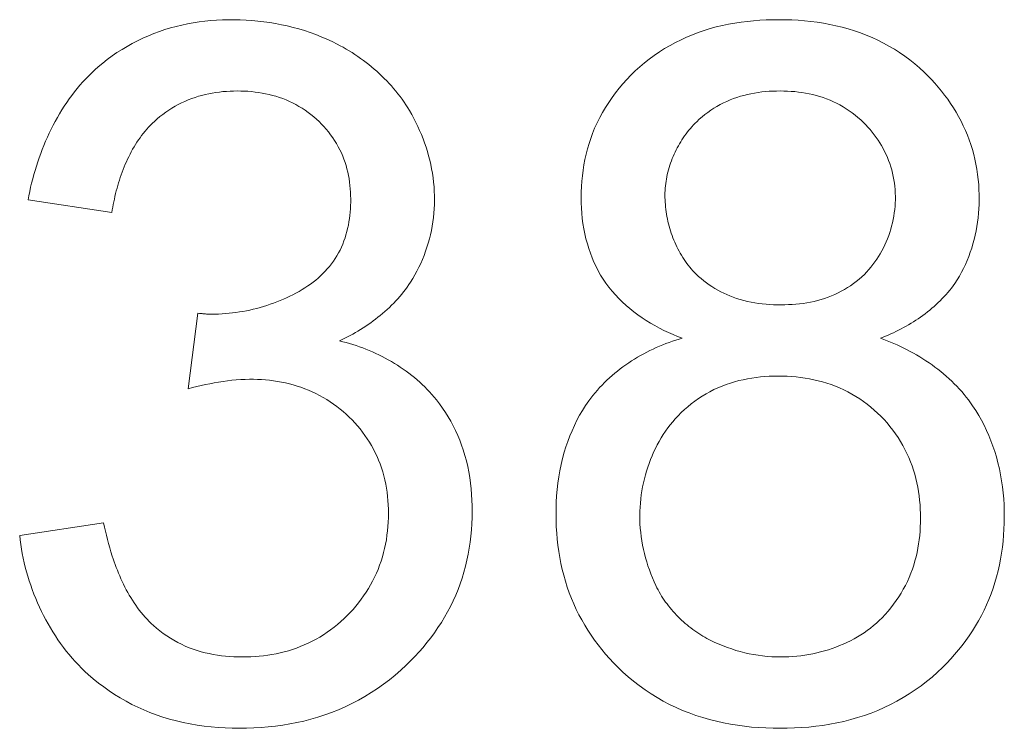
# Model space of a CAD drawing. Header units: millimetres. Extents: x -995 to -252, y -1463 to -938.
# Tile 6 of 24: x -681.81 to -678.98, y -1244.47 to -1242.43. Entities that reach past the tile are written whole.
import ezdxf

# ---------------------------------------------------------------- set-up
doc = ezdxf.new("R2010")
doc.units = ezdxf.units.MM
doc.header["$LTSCALE"] = 2
doc.layers.add('Line', color=3, linetype='Continuous', lineweight=9)

msp = doc.modelspace()

# ---------------------------------------------------------------- linework, layer by layer
at = {"layer": 'Line', "color": 7, "linetype": 'Continuous'}
for p, q in [((-681.7876, -1242.9523), (-681.5466, -1242.9885)), ((-681.2994, -1243.2776), (-681.3273, -1243.4945)), ((-681.2945, -1243.2781), (-681.2994, -1243.2776)), ((-681.2895, -1243.2787), (-681.2945, -1243.2781)), ((-681.5707, -1243.88), (-681.8117, -1243.9162))]:
    msp.add_line(p, q, dxfattribs=at)
for points in [[(-680.8984, -1242.5044), (-680.9135, -1242.4968), (-680.9289, -1242.4897), (-680.9446, -1242.483), (-680.9604, -1242.4768), (-680.9764, -1242.471), (-680.9926, -1242.4656), (-681.009, -1242.4607), (-681.0254, -1242.4562), (-681.0421, -1242.4521), (-681.0588, -1242.4485), (-681.0757, -1242.4452), (-681.0926, -1242.4424), (-681.1096, -1242.44), (-681.1267, -1242.438), (-681.1438, -1242.4365), (-681.1609, -1242.4353), (-681.178, -1242.4346), (-681.1952, -1242.4342), (-681.212, -1242.4343), (-681.2289, -1242.4347), (-681.2457, -1242.4356), (-681.2625, -1242.4368), (-681.2793, -1242.4385), (-681.2959, -1242.4406), (-681.3125, -1242.4432), (-681.329, -1242.4462), (-681.3454, -1242.4497), (-681.3617, -1242.4536), (-681.3779, -1242.4579), (-681.3939, -1242.4628), (-681.4098, -1242.4681), (-681.4258, -1242.474), (-681.4416, -1242.4804), (-681.4573, -1242.4873), (-681.4727, -1242.4947), (-681.4879, -1242.5026), (-681.5028, -1242.5109), (-681.5175, -1242.5196), (-681.5319, -1242.5288), (-681.546, -1242.5384), (-681.5597, -1242.5485), (-681.5731, -1242.559), (-681.5862, -1242.5699)], [(-679.2108, -1242.585), (-679.224, -1242.5729), (-679.2377, -1242.5612), (-679.2518, -1242.5499), (-679.2664, -1242.5392), (-679.2813, -1242.5289), (-679.2966, -1242.5192), (-679.3122, -1242.5099), (-679.3281, -1242.5012), (-679.3443, -1242.4931), (-679.3607, -1242.4855), (-679.3774, -1242.4784), (-679.3942, -1242.4719), (-679.4115, -1242.4659), (-679.429, -1242.4605), (-679.4467, -1242.4557), (-679.4644, -1242.4514), (-679.4823, -1242.4476), (-679.5003, -1242.4443), (-679.5184, -1242.4415), (-679.5366, -1242.4392), (-679.5549, -1242.4374), (-679.5732, -1242.436), (-679.5916, -1242.435), (-679.6099, -1242.4344), (-679.6283, -1242.4342), (-679.6466, -1242.4344), (-679.6648, -1242.4349), (-679.683, -1242.4359), (-679.7012, -1242.4372), (-679.7193, -1242.439), (-679.7374, -1242.4413), (-679.7554, -1242.444), (-679.7732, -1242.4472), (-679.791, -1242.4509), (-679.8087, -1242.4551), (-679.8262, -1242.4599), (-679.8435, -1242.4652), (-679.8608, -1242.4711), (-679.8774, -1242.4774), (-679.8938, -1242.4843), (-679.91, -1242.4917), (-679.926, -1242.4997), (-679.9417, -1242.5081), (-679.9571, -1242.5172), (-679.9722, -1242.5267), (-679.9869, -1242.5367), (-680.0013, -1242.5472), (-680.0152, -1242.5582), (-680.0288, -1242.5697), (-680.0418, -1242.5816)], [(-680.6908, -1242.6956), (-680.6959, -1242.6873), (-680.7012, -1242.6791), (-680.7066, -1242.6709), (-680.7122, -1242.6629), (-680.7181, -1242.655), (-680.724, -1242.6472), (-680.7302, -1242.6396), (-680.7365, -1242.632), (-680.743, -1242.6246), (-680.7496, -1242.6172), (-680.7564, -1242.61), (-680.7634, -1242.603), (-680.7704, -1242.596), (-680.7776, -1242.5892), (-680.785, -1242.5825), (-680.7924, -1242.576), (-680.8, -1242.5696), (-680.8077, -1242.5633), (-680.8155, -1242.5572), (-680.8234, -1242.5512), (-680.8314, -1242.5454), (-680.8395, -1242.5397), (-680.8477, -1242.5342), (-680.8559, -1242.5288), (-680.8643, -1242.5236), (-680.8727, -1242.5185), (-680.8812, -1242.5136), (-680.8897, -1242.5089), (-680.8984, -1242.5044)], [(-681.5862, -1242.5699), (-681.5954, -1242.5781), (-681.6045, -1242.5865), (-681.6133, -1242.5952), (-681.6219, -1242.6041), (-681.6303, -1242.6132), (-681.6386, -1242.6226), (-681.6466, -1242.6322), (-681.6544, -1242.6419), (-681.662, -1242.6519), (-681.6694, -1242.662), (-681.6765, -1242.6724), (-681.6835, -1242.6828), (-681.6903, -1242.6935), (-681.6969, -1242.7043), (-681.7032, -1242.7152), (-681.7094, -1242.7263), (-681.7154, -1242.7375), (-681.7211, -1242.7489), (-681.7266, -1242.7603), (-681.732, -1242.7719), (-681.7371, -1242.7835), (-681.7421, -1242.7953), (-681.7468, -1242.8071), (-681.7513, -1242.819), (-681.7556, -1242.8309), (-681.7597, -1242.8429), (-681.7637, -1242.855), (-681.7674, -1242.8671), (-681.7709, -1242.8792), (-681.7742, -1242.8914), (-681.7773, -1242.9036), (-681.7802, -1242.9157), (-681.7828, -1242.9279), (-681.7853, -1242.9401), (-681.7876, -1242.9523)], [(-680.0418, -1242.5816), (-680.0539, -1242.5934), (-680.0655, -1242.6056), (-680.0769, -1242.6181), (-680.0878, -1242.6311), (-680.0983, -1242.6444), (-680.1084, -1242.658), (-680.118, -1242.672), (-680.1272, -1242.6862), (-680.1358, -1242.7008), (-680.1439, -1242.7157), (-680.1514, -1242.7309), (-680.1584, -1242.7463), (-680.1643, -1242.7608), (-680.1697, -1242.7755), (-680.1746, -1242.7904), (-680.179, -1242.8055), (-680.1829, -1242.8207), (-680.1863, -1242.836), (-680.1893, -1242.8515), (-680.1917, -1242.867), (-680.1937, -1242.8826), (-680.1953, -1242.8982), (-680.1964, -1242.9139), (-680.197, -1242.9296), (-680.1972, -1242.9454), (-680.197, -1242.9604), (-680.1964, -1242.9754), (-680.1954, -1242.9904), (-680.1939, -1243.0053), (-680.1919, -1243.0201), (-680.1895, -1243.0349), (-680.1867, -1243.0496), (-680.1833, -1243.0641), (-680.1794, -1243.0786), (-680.1753, -1243.0919), (-680.1707, -1243.1051), (-680.1657, -1243.1181), (-680.1603, -1243.131), (-680.1543, -1243.1436), (-680.1479, -1243.156), (-680.1411, -1243.1681), (-680.1337, -1243.18), (-680.1259, -1243.1915), (-680.1174, -1243.203), (-680.1084, -1243.2141), (-680.0989, -1243.2249), (-680.089, -1243.2353), (-680.0788, -1243.2454), (-680.0681, -1243.2552), (-680.0571, -1243.2645), (-680.0457, -1243.2736), (-680.0341, -1243.2822), (-680.0222, -1243.2906), (-680.01, -1243.2985), (-679.9976, -1243.3062), (-679.985, -1243.3134), (-679.9722, -1243.3203), (-679.9592, -1243.3269), (-679.9461, -1243.3331), (-679.933, -1243.339), (-679.9197, -1243.3445), (-679.9064, -1243.3497)], [(-679.123, -1243.1922), (-679.1161, -1243.1817), (-679.1095, -1243.171), (-679.1034, -1243.1601), (-679.0976, -1243.149), (-679.0922, -1243.1376), (-679.0871, -1243.1261), (-679.0824, -1243.1143), (-679.0781, -1243.1025), (-679.0741, -1243.0904), (-679.0705, -1243.0782), (-679.0672, -1243.0659), (-679.0642, -1243.0535), (-679.0616, -1243.041), (-679.0594, -1243.0284), (-679.0574, -1243.0158), (-679.0558, -1243.0031), (-679.0546, -1242.9904), (-679.0536, -1242.9776), (-679.053, -1242.9648), (-679.0527, -1242.9521), (-679.0527, -1242.9373), (-679.0532, -1242.9225), (-679.0541, -1242.9078), (-679.0554, -1242.8931), (-679.0571, -1242.8786), (-679.0593, -1242.864), (-679.0619, -1242.8496), (-679.0649, -1242.8353), (-679.0684, -1242.8211), (-679.0723, -1242.807), (-679.0766, -1242.7931), (-679.0814, -1242.7793), (-679.0866, -1242.7657), (-679.0922, -1242.7522), (-679.0983, -1242.7388), (-679.1048, -1242.7256), (-679.1117, -1242.7126), (-679.119, -1242.6998), (-679.1267, -1242.6872), (-679.1348, -1242.6748), (-679.1432, -1242.6627), (-679.152, -1242.6508), (-679.1611, -1242.6392), (-679.1704, -1242.6278), (-679.1801, -1242.6167), (-679.1901, -1242.6058), (-679.2003, -1242.5953), (-679.2108, -1242.585)], [(-681.4243, -1242.7264), (-681.4164, -1242.7195), (-681.4083, -1242.7128), (-681.4, -1242.7063), (-681.3915, -1242.7001), (-681.3828, -1242.6942), (-681.3739, -1242.6885), (-681.3648, -1242.6831), (-681.3556, -1242.6781), (-681.3462, -1242.6733), (-681.3366, -1242.6688), (-681.3269, -1242.6647), (-681.3171, -1242.6609), (-681.3075, -1242.6575), (-681.2977, -1242.6544), (-681.2879, -1242.6516), (-681.2779, -1242.6491), (-681.2679, -1242.6469), (-681.2579, -1242.645), (-681.2478, -1242.6434), (-681.2376, -1242.642), (-681.2274, -1242.6409), (-681.2171, -1242.6401), (-681.2069, -1242.6395), (-681.1966, -1242.6391), (-681.1863, -1242.639), (-681.176, -1242.6391), (-681.1657, -1242.6395), (-681.1554, -1242.64), (-681.1452, -1242.6409), (-681.135, -1242.642), (-681.1248, -1242.6433), (-681.1146, -1242.6449), (-681.1046, -1242.6469), (-681.0946, -1242.6491), (-681.0846, -1242.6516), (-681.0748, -1242.6544), (-681.065, -1242.6575), (-681.0554, -1242.661), (-681.0458, -1242.6648), (-681.0363, -1242.669), (-681.0269, -1242.6735), (-681.0177, -1242.6783), (-681.0087, -1242.6834), (-680.9998, -1242.6888), (-680.9911, -1242.6945), (-680.9826, -1242.7004), (-680.9744, -1242.7067), (-680.9663, -1242.7132), (-680.9585, -1242.72), (-680.951, -1242.727)], [(-679.865, -1242.7273), (-679.8574, -1242.7202), (-679.8495, -1242.7134), (-679.8414, -1242.7068), (-679.833, -1242.7005), (-679.8244, -1242.6945), (-679.8156, -1242.6888), (-679.8066, -1242.6834), (-679.7975, -1242.6783), (-679.7881, -1242.6735), (-679.7786, -1242.6691), (-679.769, -1242.6649), (-679.7593, -1242.6611), (-679.7494, -1242.6576), (-679.7394, -1242.6544), (-679.7292, -1242.6516), (-679.7191, -1242.649), (-679.7088, -1242.6468), (-679.6985, -1242.6449), (-679.6881, -1242.6433), (-679.6776, -1242.6419), (-679.6671, -1242.6408), (-679.6566, -1242.64), (-679.6461, -1242.6394), (-679.6355, -1242.6391), (-679.6249, -1242.639), (-679.6144, -1242.6391), (-679.6039, -1242.6395), (-679.5934, -1242.6401), (-679.583, -1242.641), (-679.5725, -1242.6421), (-679.5622, -1242.6435), (-679.5518, -1242.6451), (-679.5416, -1242.6471), (-679.5313, -1242.6494), (-679.5212, -1242.6519), (-679.5112, -1242.6548), (-679.5012, -1242.658), (-679.4914, -1242.6616), (-679.4816, -1242.6655), (-679.472, -1242.6698), (-679.4625, -1242.6744), (-679.4531, -1242.6793), (-679.444, -1242.6845), (-679.435, -1242.69), (-679.4262, -1242.6959), (-679.4176, -1242.702), (-679.4092, -1242.7084), (-679.4011, -1242.7151), (-679.3932, -1242.722), (-679.3856, -1242.7292)], [(-680.6879, -1243.1884), (-680.6814, -1243.178), (-680.6752, -1243.1674), (-680.6693, -1243.1565), (-680.6637, -1243.1455), (-680.6584, -1243.1343), (-680.6535, -1243.123), (-680.6488, -1243.1115), (-680.6445, -1243.0998), (-680.6406, -1243.088), (-680.6369, -1243.0761), (-680.6336, -1243.0641), (-680.6306, -1243.052), (-680.628, -1243.0398), (-680.6257, -1243.0275), (-680.6237, -1243.0151), (-680.622, -1243.0027), (-680.6207, -1242.9903), (-680.6198, -1242.9778), (-680.6192, -1242.9654), (-680.6189, -1242.9529), (-680.619, -1242.9399), (-680.6195, -1242.927), (-680.6203, -1242.9141), (-680.6215, -1242.9012), (-680.6231, -1242.8884), (-680.625, -1242.8756), (-680.6272, -1242.8629), (-680.6298, -1242.8503), (-680.6327, -1242.8377), (-680.6359, -1242.8252), (-680.6394, -1242.8128), (-680.6433, -1242.8005), (-680.6474, -1242.7883), (-680.6519, -1242.7762), (-680.6566, -1242.7642), (-680.6616, -1242.7524), (-680.6669, -1242.7407), (-680.6725, -1242.7292), (-680.6783, -1242.7178), (-680.6845, -1242.7066), (-680.6908, -1242.6956)], [(-681.5466, -1242.9885), (-681.5454, -1242.9807), (-681.544, -1242.973), (-681.5426, -1242.9652), (-681.5411, -1242.9574), (-681.5394, -1242.9496), (-681.5377, -1242.9418), (-681.5358, -1242.934), (-681.5339, -1242.9262), (-681.5318, -1242.9184), (-681.5296, -1242.9107), (-681.5274, -1242.9029), (-681.525, -1242.8952), (-681.5225, -1242.8875), (-681.5198, -1242.8799), (-681.5171, -1242.8723), (-681.5142, -1242.8648), (-681.5113, -1242.8573), (-681.5082, -1242.8498), (-681.5049, -1242.8425), (-681.5016, -1242.8352), (-681.4981, -1242.8279), (-681.4945, -1242.8208), (-681.4908, -1242.8137), (-681.4869, -1242.8067), (-681.483, -1242.7998), (-681.4788, -1242.7931), (-681.4746, -1242.7864), (-681.4702, -1242.7798), (-681.4656, -1242.7733), (-681.461, -1242.767), (-681.4562, -1242.7608), (-681.4512, -1242.7547), (-681.4461, -1242.7488), (-681.4409, -1242.743), (-681.4355, -1242.7373), (-681.4299, -1242.7318), (-681.4243, -1242.7264)], [(-680.951, -1242.727), (-680.9439, -1242.7341), (-680.9369, -1242.7415), (-680.9303, -1242.7491), (-680.9238, -1242.7569), (-680.9176, -1242.7649), (-680.9117, -1242.7732), (-680.9061, -1242.7816), (-680.9008, -1242.7903), (-680.8957, -1242.7991), (-680.891, -1242.808), (-680.8867, -1242.8171), (-680.8827, -1242.8264), (-680.8792, -1242.8354), (-680.876, -1242.8444), (-680.8731, -1242.8536), (-680.8706, -1242.8628), (-680.8683, -1242.8722), (-680.8663, -1242.8816), (-680.8647, -1242.891), (-680.8632, -1242.9006), (-680.8621, -1242.9102), (-680.8612, -1242.9198), (-680.8605, -1242.9295), (-680.8601, -1242.9392), (-680.8599, -1242.9489), (-680.8599, -1242.9584), (-680.8601, -1242.968), (-680.8606, -1242.9775), (-680.8613, -1242.987), (-680.8622, -1242.9965), (-680.8634, -1243.0059), (-680.8649, -1243.0153), (-680.8666, -1243.0246), (-680.8686, -1243.0339), (-680.8708, -1243.0431), (-680.8734, -1243.0522), (-680.8762, -1243.0612), (-680.8793, -1243.0701), (-680.8828, -1243.0789), (-680.8866, -1243.0875), (-680.8906, -1243.096), (-680.895, -1243.1043), (-680.8996, -1243.1123), (-680.9046, -1243.1203), (-680.9098, -1243.128), (-680.9153, -1243.1356), (-680.921, -1243.143), (-680.9271, -1243.1501), (-680.9333, -1243.1571), (-680.9398, -1243.1639), (-680.9465, -1243.1704), (-680.9534, -1243.1767), (-680.9605, -1243.1827), (-680.9678, -1243.1885), (-680.9753, -1243.194), (-680.9829, -1243.1992)], [(-679.9563, -1242.9382), (-679.9562, -1242.9316), (-679.9559, -1242.925), (-679.9555, -1242.9184), (-679.9549, -1242.9118), (-679.9541, -1242.9052), (-679.9532, -1242.8986), (-679.9521, -1242.892), (-679.9508, -1242.8853), (-679.9494, -1242.8788), (-679.9478, -1242.8722), (-679.9461, -1242.8656), (-679.9442, -1242.8591), (-679.9422, -1242.8526), (-679.94, -1242.8462), (-679.9377, -1242.8398), (-679.9352, -1242.8334), (-679.9326, -1242.8271), (-679.9299, -1242.8208), (-679.927, -1242.8146), (-679.924, -1242.8085), (-679.9209, -1242.8024), (-679.9177, -1242.7965), (-679.9143, -1242.7905), (-679.9108, -1242.7847), (-679.9072, -1242.779), (-679.9034, -1242.7733), (-679.8996, -1242.7678), (-679.8956, -1242.7623), (-679.8916, -1242.7569), (-679.8874, -1242.7517), (-679.8831, -1242.7466), (-679.8787, -1242.7416), (-679.8742, -1242.7367), (-679.8696, -1242.7319), (-679.865, -1242.7273)], [(-679.3856, -1242.7292), (-679.379, -1242.7359), (-679.3725, -1242.7428), (-679.3663, -1242.7499), (-679.3603, -1242.7572), (-679.3545, -1242.7646), (-679.3489, -1242.7723), (-679.3435, -1242.7801), (-679.3384, -1242.788), (-679.3335, -1242.7961), (-679.3289, -1242.8044), (-679.3245, -1242.8128), (-679.3204, -1242.8213), (-679.3166, -1242.8299), (-679.313, -1242.8388), (-679.3098, -1242.8477), (-679.3068, -1242.8568), (-679.3041, -1242.866), (-679.3017, -1242.8752), (-679.2996, -1242.8846), (-679.2979, -1242.894), (-679.2964, -1242.9035), (-679.2952, -1242.913), (-679.2944, -1242.9226), (-679.2938, -1242.9322), (-679.2936, -1242.9419), (-679.2936, -1242.9516), (-679.294, -1242.961), (-679.2946, -1242.9705), (-679.2955, -1242.98), (-679.2967, -1242.9895), (-679.2982, -1242.999), (-679.3, -1243.0084), (-679.3021, -1243.0178), (-679.3044, -1243.0271), (-679.307, -1243.0363), (-679.3098, -1243.0455), (-679.3129, -1243.0546), (-679.3163, -1243.0636), (-679.32, -1243.0724), (-679.3239, -1243.0812), (-679.328, -1243.0898), (-679.3324, -1243.0983), (-679.3371, -1243.1066), (-679.3419, -1243.1147), (-679.3471, -1243.1226), (-679.3524, -1243.1304), (-679.358, -1243.138), (-679.3639, -1243.1453), (-679.37, -1243.1524), (-679.3762, -1243.1593), (-679.3828, -1243.166)], [(-679.8664, -1243.1653), (-679.8712, -1243.1605), (-679.8758, -1243.1555), (-679.8804, -1243.1504), (-679.8848, -1243.1452), (-679.8891, -1243.1398), (-679.8932, -1243.1343), (-679.8973, -1243.1287), (-679.9012, -1243.123), (-679.9049, -1243.1172), (-679.9086, -1243.1113), (-679.9121, -1243.1053), (-679.9155, -1243.0992), (-679.9188, -1243.093), (-679.9219, -1243.0867), (-679.9249, -1243.0804), (-679.9278, -1243.0739), (-679.9305, -1243.0675), (-679.9331, -1243.0609), (-679.9356, -1243.0543), (-679.9379, -1243.0476), (-679.9401, -1243.0409), (-679.9422, -1243.0342), (-679.9441, -1243.0274), (-679.9459, -1243.0206), (-679.9475, -1243.0138), (-679.949, -1243.0069), (-679.9504, -1243), (-679.9516, -1242.9931), (-679.9527, -1242.9862), (-679.9536, -1242.9793), (-679.9544, -1242.9724), (-679.9551, -1242.9656), (-679.9556, -1242.9587), (-679.956, -1242.9518), (-679.9562, -1242.945), (-679.9563, -1242.9382)], [(-679.3828, -1243.166), (-679.3902, -1243.173), (-679.398, -1243.1798), (-679.406, -1243.1863), (-679.4142, -1243.1926), (-679.4227, -1243.1985), (-679.4314, -1243.2042), (-679.4403, -1243.2096), (-679.4494, -1243.2146), (-679.4586, -1243.2194), (-679.468, -1243.2238), (-679.4775, -1243.2279), (-679.4872, -1243.2316), (-679.4971, -1243.2351), (-679.5072, -1243.2383), (-679.5174, -1243.2411), (-679.5276, -1243.2436), (-679.5379, -1243.2458), (-679.5483, -1243.2477), (-679.5587, -1243.2493), (-679.5692, -1243.2506), (-679.5798, -1243.2517), (-679.5903, -1243.2525), (-679.6009, -1243.253), (-679.6115, -1243.2534), (-679.6221, -1243.2535), (-679.633, -1243.2534), (-679.6438, -1243.2531), (-679.6547, -1243.2526), (-679.6655, -1243.2518), (-679.6763, -1243.2507), (-679.687, -1243.2494), (-679.6977, -1243.2477), (-679.7083, -1243.2458), (-679.7189, -1243.2436), (-679.7294, -1243.2411), (-679.7398, -1243.2382), (-679.7501, -1243.235), (-679.7604, -1243.2315), (-679.7694, -1243.228), (-679.7783, -1243.2242), (-679.7872, -1243.2202), (-679.7959, -1243.2159), (-679.8044, -1243.2113), (-679.8128, -1243.2064), (-679.8211, -1243.2013), (-679.8291, -1243.1959), (-679.837, -1243.1903), (-679.8447, -1243.1844), (-679.8522, -1243.1783), (-679.8594, -1243.1719), (-679.8664, -1243.1653)], [(-680.9829, -1243.1992), (-680.9913, -1243.2046), (-680.9998, -1243.2098), (-681.0084, -1243.2149), (-681.0172, -1243.2197), (-681.0261, -1243.2244), (-681.0351, -1243.2289), (-681.0442, -1243.2332), (-681.0534, -1243.2373), (-681.0627, -1243.2413), (-681.0721, -1243.245), (-681.0816, -1243.2486), (-681.0912, -1243.252), (-681.1008, -1243.2552), (-681.1105, -1243.2582), (-681.1202, -1243.2611), (-681.13, -1243.2637), (-681.1399, -1243.2662), (-681.1498, -1243.2684), (-681.1597, -1243.2705), (-681.1697, -1243.2724), (-681.1797, -1243.274), (-681.1897, -1243.2755), (-681.1997, -1243.2768), (-681.2098, -1243.2779), (-681.2198, -1243.2788), (-681.2298, -1243.2795), (-681.2398, -1243.28), (-681.2498, -1243.2803), (-681.2598, -1243.2804)], [(-680.8923, -1243.3572), (-680.8845, -1243.3536), (-680.8768, -1243.3498), (-680.8691, -1243.3459), (-680.8615, -1243.3418), (-680.8539, -1243.3377), (-680.8463, -1243.3334), (-680.8389, -1243.329), (-680.8314, -1243.3245), (-680.8241, -1243.3198), (-680.8168, -1243.315), (-680.8095, -1243.3101), (-680.8024, -1243.3051), (-680.7953, -1243.3), (-680.7884, -1243.2947), (-680.7815, -1243.2894), (-680.7747, -1243.2839), (-680.768, -1243.2783), (-680.7614, -1243.2726), (-680.755, -1243.2668), (-680.7486, -1243.2608), (-680.7424, -1243.2548), (-680.7363, -1243.2486), (-680.7303, -1243.2424), (-680.7245, -1243.236), (-680.7188, -1243.2295), (-680.7133, -1243.2229), (-680.7079, -1243.2162), (-680.7026, -1243.2094), (-680.6976, -1243.2025), (-680.6926, -1243.1955), (-680.6879, -1243.1884)], [(-679.3365, -1243.3497), (-679.3291, -1243.3467), (-679.3216, -1243.3437), (-679.3141, -1243.3405), (-679.3067, -1243.3372), (-679.2993, -1243.3337), (-679.2919, -1243.3302), (-679.2846, -1243.3266), (-679.2773, -1243.3228), (-679.27, -1243.3189), (-679.2628, -1243.3149), (-679.2557, -1243.3108), (-679.2486, -1243.3066), (-679.2416, -1243.3023), (-679.2347, -1243.2979), (-679.2278, -1243.2933), (-679.221, -1243.2886), (-679.2143, -1243.2839), (-679.2077, -1243.279), (-679.2012, -1243.274), (-679.1948, -1243.2688), (-679.1885, -1243.2636), (-679.1823, -1243.2583), (-679.1763, -1243.2528), (-679.1703, -1243.2473), (-679.1645, -1243.2416), (-679.1588, -1243.2358), (-679.1532, -1243.2299), (-679.1478, -1243.2239), (-679.1425, -1243.2178), (-679.1374, -1243.2115), (-679.1324, -1243.2052), (-679.1276, -1243.1987), (-679.123, -1243.1922)], [(-681.2598, -1243.2804), (-681.2622, -1243.2804), (-681.2647, -1243.2803), (-681.2672, -1243.2803), (-681.2697, -1243.2802), (-681.2722, -1243.28), (-681.2747, -1243.2799), (-681.2771, -1243.2797), (-681.2796, -1243.2796), (-681.2821, -1243.2794), (-681.2846, -1243.2791), (-681.2871, -1243.2789), (-681.2895, -1243.2787)], [(-680.6135, -1243.5262), (-680.6197, -1243.5186), (-680.6262, -1243.5111), (-680.6329, -1243.5037), (-680.6398, -1243.4965), (-680.6468, -1243.4894), (-680.654, -1243.4825), (-680.6614, -1243.4758), (-680.6689, -1243.4691), (-680.6766, -1243.4627), (-680.6845, -1243.4563), (-680.6924, -1243.4502), (-680.7006, -1243.4442), (-680.7088, -1243.4383), (-680.7172, -1243.4326), (-680.7257, -1243.4271), (-680.7343, -1243.4217), (-680.743, -1243.4165), (-680.7519, -1243.4115), (-680.7608, -1243.4067), (-680.7698, -1243.402), (-680.7789, -1243.3974), (-680.788, -1243.3931), (-680.7973, -1243.3889), (-680.8066, -1243.3849), (-680.8159, -1243.3811), (-680.8254, -1243.3775), (-680.8348, -1243.374), (-680.8443, -1243.3708), (-680.8539, -1243.3677), (-680.8634, -1243.3648), (-680.873, -1243.3621), (-680.8826, -1243.3596), (-680.8923, -1243.3572)], [(-679.9064, -1243.3497), (-679.9158, -1243.3524), (-679.9253, -1243.3553), (-679.9347, -1243.3583), (-679.944, -1243.3616), (-679.9534, -1243.365), (-679.9627, -1243.3687), (-679.9719, -1243.3725), (-679.9811, -1243.3765), (-679.9902, -1243.3806), (-679.9993, -1243.385), (-680.0083, -1243.3895), (-680.0172, -1243.3942), (-680.0261, -1243.399), (-680.0348, -1243.4041), (-680.0434, -1243.4093), (-680.052, -1243.4146), (-680.0604, -1243.4202), (-680.0687, -1243.4259), (-680.0769, -1243.4317), (-680.085, -1243.4377), (-680.0929, -1243.4439), (-680.1007, -1243.4502), (-680.1083, -1243.4567), (-680.1158, -1243.4633), (-680.1231, -1243.4701), (-680.1302, -1243.477), (-680.1372, -1243.4841), (-680.144, -1243.4913), (-680.1506, -1243.4986), (-680.1571, -1243.5061), (-680.1633, -1243.5138), (-680.1693, -1243.5215), (-680.1751, -1243.5294)], [(-679.0714, -1243.5437), (-679.0773, -1243.5353), (-679.0834, -1243.527), (-679.0897, -1243.5188), (-679.0962, -1243.5108), (-679.1029, -1243.503), (-679.1099, -1243.4952), (-679.117, -1243.4876), (-679.1242, -1243.4802), (-679.1317, -1243.4729), (-679.1393, -1243.4658), (-679.1471, -1243.4588), (-679.155, -1243.4519), (-679.1631, -1243.4453), (-679.1714, -1243.4387), (-679.1797, -1243.4323), (-679.1882, -1243.4261), (-679.1969, -1243.4201), (-679.2056, -1243.4142), (-679.2144, -1243.4085), (-679.2234, -1243.4029), (-679.2324, -1243.3975), (-679.2416, -1243.3923), (-679.2508, -1243.3872), (-679.2601, -1243.3824), (-679.2695, -1243.3776), (-679.2789, -1243.3731), (-679.2884, -1243.3688), (-679.298, -1243.3646), (-679.3075, -1243.3606), (-679.3172, -1243.3568), (-679.3269, -1243.3532), (-679.3365, -1243.3497)], [(-679.9187, -1243.5725), (-679.9097, -1243.5634), (-679.9003, -1243.5547), (-679.8907, -1243.5463), (-679.8807, -1243.5382), (-679.8704, -1243.5304), (-679.8599, -1243.523), (-679.8491, -1243.516), (-679.838, -1243.5094), (-679.8268, -1243.5031), (-679.8153, -1243.4973), (-679.8037, -1243.4919), (-679.7919, -1243.4869), (-679.7801, -1243.4824), (-679.7681, -1243.4783), (-679.7561, -1243.4747), (-679.7439, -1243.4714), (-679.7316, -1243.4686), (-679.7192, -1243.4661), (-679.7068, -1243.464), (-679.6942, -1243.4622), (-679.6816, -1243.4608), (-679.669, -1243.4597), (-679.6564, -1243.459), (-679.6437, -1243.4585), (-679.631, -1243.4583), (-679.618, -1243.4585), (-679.605, -1243.4589), (-679.592, -1243.4597), (-679.5791, -1243.4608), (-679.5662, -1243.4622), (-679.5534, -1243.464), (-679.5407, -1243.4661), (-679.528, -1243.4687), (-679.5154, -1243.4716), (-679.5029, -1243.4749), (-679.4906, -1243.4786), (-679.4783, -1243.4827), (-679.4662, -1243.4872), (-679.4541, -1243.4922), (-679.4421, -1243.4977), (-679.4303, -1243.5036), (-679.4187, -1243.51), (-679.4073, -1243.5167), (-679.3962, -1243.5238), (-679.3853, -1243.5313), (-679.3747, -1243.5391), (-679.3644, -1243.5473), (-679.3544, -1243.5558), (-679.3447, -1243.5647), (-679.3353, -1243.5738)], [(-681.3273, -1243.4945), (-681.3149, -1243.4914), (-681.3025, -1243.4884), (-681.29, -1243.4855), (-681.2775, -1243.4827), (-681.2649, -1243.4802), (-681.2523, -1243.4778), (-681.2397, -1243.4756), (-681.227, -1243.4736), (-681.2144, -1243.4719), (-681.2016, -1243.4704), (-681.1889, -1243.4692), (-681.1761, -1243.4683), (-681.1633, -1243.4677), (-681.1505, -1243.4674), (-681.139, -1243.4674), (-681.1275, -1243.4677), (-681.1159, -1243.4683), (-681.1044, -1243.4691), (-681.0929, -1243.4703), (-681.0814, -1243.4717), (-681.07, -1243.4735), (-681.0586, -1243.4755), (-681.0473, -1243.4779), (-681.0361, -1243.4806), (-681.0249, -1243.4836), (-681.0139, -1243.4869), (-681.0029, -1243.4906), (-680.9921, -1243.4945), (-680.9811, -1243.4989), (-680.9704, -1243.5037), (-680.9598, -1243.5087), (-680.9493, -1243.5141), (-680.939, -1243.5199), (-680.9289, -1243.5259), (-680.919, -1243.5322), (-680.9093, -1243.5388), (-680.8997, -1243.5457), (-680.8905, -1243.5529), (-680.8814, -1243.5604), (-680.8726, -1243.5681), (-680.8641, -1243.5761)], [(-680.7002, -1244.2892), (-680.6877, -1244.2768), (-680.6754, -1244.2641), (-680.6634, -1244.2511), (-680.6518, -1244.2378), (-680.6405, -1244.2241), (-680.6295, -1244.2101), (-680.619, -1244.1958), (-680.6089, -1244.1812), (-680.5992, -1244.1663), (-680.59, -1244.1512), (-680.5812, -1244.1358), (-680.5729, -1244.1201), (-680.5652, -1244.1042), (-680.5579, -1244.0881), (-680.5512, -1244.0718), (-680.5451, -1244.0553), (-680.5395, -1244.0386), (-680.5344, -1244.0217), (-680.5298, -1244.0047), (-680.5257, -1243.9876), (-680.5221, -1243.9703), (-680.5191, -1243.9529), (-680.5165, -1243.9354), (-680.5143, -1243.9179), (-680.5127, -1243.9003), (-680.5115, -1243.8826), (-680.5108, -1243.8649), (-680.5105, -1243.8473), (-680.5106, -1243.8309), (-680.5112, -1243.8146), (-680.5121, -1243.7983), (-680.5135, -1243.782), (-680.5153, -1243.7658), (-680.5176, -1243.7497), (-680.5203, -1243.7337), (-680.5235, -1243.7177), (-680.5272, -1243.7019), (-680.5315, -1243.6862), (-680.5362, -1243.6706), (-680.5411, -1243.6564), (-680.5464, -1243.6424), (-680.5521, -1243.6286), (-680.5583, -1243.6149), (-680.5649, -1243.6014), (-680.572, -1243.5882), (-680.5794, -1243.5752), (-680.5873, -1243.5625), (-680.5956, -1243.5501), (-680.6043, -1243.538), (-680.6135, -1243.5262)], [(-680.1751, -1243.5294), (-680.1844, -1243.5429), (-680.1932, -1243.5568), (-680.2015, -1243.571), (-680.2093, -1243.5854), (-680.2167, -1243.6002), (-680.2235, -1243.6152), (-680.2299, -1243.6304), (-680.2357, -1243.6458), (-680.2411, -1243.6614), (-680.2459, -1243.6772), (-680.2507, -1243.6947), (-680.2549, -1243.7123), (-680.2586, -1243.7301), (-680.2616, -1243.748), (-680.2642, -1243.7659), (-680.2662, -1243.784), (-680.2677, -1243.8021), (-680.2688, -1243.8202), (-680.2694, -1243.8384), (-680.2695, -1243.8567), (-680.2693, -1243.8743), (-680.2686, -1243.8919), (-680.2675, -1243.9095), (-680.266, -1243.927), (-680.2641, -1243.9445), (-680.2617, -1243.962), (-680.2588, -1243.9793), (-680.2555, -1243.9966), (-680.2517, -1244.0138), (-680.2474, -1244.0308), (-680.2426, -1244.0477), (-680.2373, -1244.0644), (-680.2315, -1244.081), (-680.2251, -1244.0974), (-680.2185, -1244.1131), (-680.2113, -1244.1287), (-680.2036, -1244.144), (-680.1955, -1244.1591), (-680.1869, -1244.1739), (-680.1779, -1244.1885), (-680.1685, -1244.2028), (-680.1586, -1244.2169), (-680.1484, -1244.2306), (-680.1378, -1244.2441), (-680.1268, -1244.2573), (-680.1156, -1244.2701), (-680.1039, -1244.2826), (-680.092, -1244.2947)], [(-679.1579, -1244.2955), (-679.146, -1244.2835), (-679.1344, -1244.2711), (-679.1232, -1244.2584), (-679.1122, -1244.2454), (-679.1016, -1244.232), (-679.0914, -1244.2184), (-679.0816, -1244.2045), (-679.0721, -1244.1903), (-679.0631, -1244.1759), (-679.0545, -1244.1612), (-679.0464, -1244.1462), (-679.0387, -1244.1311), (-679.0315, -1244.1157), (-679.0248, -1244.1001), (-679.0184, -1244.084), (-679.0126, -1244.0677), (-679.0074, -1244.0513), (-679.0026, -1244.0347), (-678.9983, -1244.018), (-678.9945, -1244.0011), (-678.9911, -1243.9842), (-678.9883, -1243.9671), (-678.9859, -1243.95), (-678.9839, -1243.9328), (-678.9824, -1243.9155), (-678.9813, -1243.8982), (-678.9806, -1243.8809), (-678.9804, -1243.8636), (-678.9805, -1243.846), (-678.9811, -1243.8285), (-678.9822, -1243.811), (-678.9837, -1243.7936), (-678.9857, -1243.7762), (-678.9881, -1243.7589), (-678.9911, -1243.7417), (-678.9946, -1243.7245), (-678.9986, -1243.7075), (-679.0031, -1243.6906), (-679.0079, -1243.6751), (-679.0131, -1243.6596), (-679.0187, -1243.6444), (-679.0249, -1243.6293), (-679.0315, -1243.6144), (-679.0386, -1243.5997), (-679.0461, -1243.5853), (-679.0541, -1243.5711), (-679.0625, -1243.5573), (-679.0714, -1243.5437)], [(-679.9822, -1244.0604), (-679.9873, -1244.0493), (-679.9922, -1244.038), (-679.9967, -1244.0267), (-680.001, -1244.0152), (-680.005, -1244.0036), (-680.0087, -1243.9919), (-680.0121, -1243.9801), (-680.0152, -1243.9682), (-680.018, -1243.9562), (-680.0205, -1243.9441), (-680.0227, -1243.932), (-680.0245, -1243.9197), (-680.026, -1243.9075), (-680.0272, -1243.8951), (-680.028, -1243.8827), (-680.0284, -1243.8703), (-680.0286, -1243.8578), (-680.0283, -1243.8462), (-680.0278, -1243.8346), (-680.027, -1243.823), (-680.0258, -1243.8114), (-680.0243, -1243.7998), (-680.0226, -1243.7883), (-680.0205, -1243.7767), (-680.0182, -1243.7653), (-680.0155, -1243.7539), (-680.0125, -1243.7425), (-680.0093, -1243.7313), (-680.0058, -1243.7201), (-680.0019, -1243.7091), (-679.9978, -1243.6982), (-679.9934, -1243.6874), (-679.9887, -1243.6768), (-679.9837, -1243.6663), (-679.9785, -1243.656), (-679.9729, -1243.6458), (-679.9671, -1243.6359), (-679.961, -1243.6261), (-679.9546, -1243.6166), (-679.948, -1243.6073), (-679.9411, -1243.5982), (-679.9339, -1243.5894), (-679.9264, -1243.5808), (-679.9187, -1243.5725)], [(-679.3353, -1243.5738), (-679.3263, -1243.5833), (-679.3176, -1243.593), (-679.3092, -1243.6031), (-679.3011, -1243.6134), (-679.2934, -1243.624), (-679.286, -1243.6349), (-679.279, -1243.646), (-679.2724, -1243.6573), (-679.2661, -1243.6689), (-679.2603, -1243.6806), (-679.2548, -1243.6925), (-679.2498, -1243.7046), (-679.2454, -1243.7165), (-679.2414, -1243.7285), (-679.2377, -1243.7406), (-679.2345, -1243.7529), (-679.2316, -1243.7652), (-679.2292, -1243.7776), (-679.227, -1243.7901), (-679.2252, -1243.8027), (-679.2238, -1243.8153), (-679.2227, -1243.828), (-679.2219, -1243.8407), (-679.2215, -1243.8534), (-679.2213, -1243.8661), (-679.2215, -1243.8786), (-679.2219, -1243.8911), (-679.2227, -1243.9036), (-679.2237, -1243.916), (-679.2251, -1243.9284), (-679.2268, -1243.9407), (-679.2289, -1243.953), (-679.2313, -1243.9652), (-679.2341, -1243.9773), (-679.2372, -1243.9894), (-679.2408, -1244.0013), (-679.2447, -1244.0131), (-679.249, -1244.0247), (-679.2538, -1244.0366), (-679.2591, -1244.0482), (-679.2647, -1244.0597), (-679.2708, -1244.071), (-679.2772, -1244.0821), (-679.284, -1244.093), (-679.2912, -1244.1036), (-679.2987, -1244.114), (-679.3065, -1244.1242), (-679.3147, -1244.134), (-679.3232, -1244.1435), (-679.3319, -1244.1528)], [(-680.8641, -1243.5761), (-680.8559, -1243.5842), (-680.848, -1243.5926), (-680.8403, -1243.6013), (-680.8329, -1243.6102), (-680.8257, -1243.6193), (-680.8189, -1243.6286), (-680.8123, -1243.6382), (-680.806, -1243.648), (-680.8, -1243.658), (-680.7944, -1243.6681), (-680.7891, -1243.6784), (-680.7842, -1243.6889), (-680.7796, -1243.6995), (-680.7752, -1243.7107), (-680.7713, -1243.722), (-680.7677, -1243.7335), (-680.7645, -1243.745), (-680.7617, -1243.7567), (-680.7592, -1243.7685), (-680.7571, -1243.7803), (-680.7554, -1243.7922), (-680.7539, -1243.8042), (-680.7528, -1243.8162), (-680.7521, -1243.8282), (-680.7516, -1243.8403), (-680.7514, -1243.8524), (-680.7516, -1243.8651), (-680.7521, -1243.8778), (-680.7529, -1243.8905), (-680.754, -1243.9032), (-680.7555, -1243.9158), (-680.7574, -1243.9284), (-680.7597, -1243.9409), (-680.7623, -1243.9533), (-680.7653, -1243.9656), (-680.7686, -1243.9778), (-680.7724, -1243.9899), (-680.7766, -1244.0018), (-680.7811, -1244.0137), (-680.786, -1244.025), (-680.7912, -1244.0363), (-680.7968, -1244.0473), (-680.8027, -1244.0582), (-680.809, -1244.0689), (-680.8156, -1244.0794), (-680.8226, -1244.0897), (-680.8298, -1244.0998), (-680.8373, -1244.1097), (-680.8451, -1244.1193), (-680.8532, -1244.1287), (-680.8616, -1244.1378), (-680.8701, -1244.1466)], [(-681.427, -1244.1752), (-681.4333, -1244.1694), (-681.4395, -1244.1633), (-681.4454, -1244.1572), (-681.4513, -1244.1508), (-681.4569, -1244.1443), (-681.4624, -1244.1377), (-681.4677, -1244.1309), (-681.4729, -1244.1239), (-681.478, -1244.1169), (-681.4828, -1244.1097), (-681.4876, -1244.1024), (-681.4922, -1244.095), (-681.4966, -1244.0875), (-681.5009, -1244.0799), (-681.5051, -1244.0722), (-681.5091, -1244.0644), (-681.513, -1244.0566), (-681.5168, -1244.0486), (-681.5205, -1244.0406), (-681.524, -1244.0326), (-681.5274, -1244.0245), (-681.5307, -1244.0164), (-681.5339, -1244.0082), (-681.537, -1244), (-681.54, -1243.9918), (-681.5428, -1243.9835), (-681.5456, -1243.9753), (-681.5493, -1243.9634), (-681.5529, -1243.9516), (-681.5563, -1243.9397), (-681.5595, -1243.9278), (-681.5625, -1243.9159), (-681.5654, -1243.904), (-681.5681, -1243.892), (-681.5707, -1243.88)], [(-681.8117, -1243.9162), (-681.8103, -1243.9292), (-681.8085, -1243.9423), (-681.8065, -1243.9554), (-681.8042, -1243.9685), (-681.8016, -1243.9816), (-681.7987, -1243.9946), (-681.7955, -1244.0076), (-681.7921, -1244.0206), (-681.7883, -1244.0336), (-681.7844, -1244.0465), (-681.7801, -1244.0593), (-681.7756, -1244.072), (-681.7708, -1244.0847), (-681.7657, -1244.0973), (-681.7604, -1244.1098), (-681.7549, -1244.1221), (-681.7491, -1244.1344), (-681.743, -1244.1465), (-681.7367, -1244.1585), (-681.7302, -1244.1704), (-681.7234, -1244.1821), (-681.7164, -1244.1936), (-681.7091, -1244.205), (-681.7016, -1244.2161), (-681.6939, -1244.2271), (-681.6859, -1244.2379), (-681.6777, -1244.2485), (-681.6693, -1244.2588), (-681.6607, -1244.269), (-681.6519, -1244.2789), (-681.6428, -1244.2885), (-681.6335, -1244.298), (-681.6241, -1244.3071), (-681.6144, -1244.316)], [(-679.8355, -1244.2119), (-679.8415, -1244.2086), (-679.8474, -1244.2052), (-679.8533, -1244.2017), (-679.8591, -1244.198), (-679.8649, -1244.1942), (-679.8706, -1244.1903), (-679.8762, -1244.1863), (-679.8818, -1244.1821), (-679.8872, -1244.1779), (-679.8926, -1244.1735), (-679.898, -1244.169), (-679.9032, -1244.1644), (-679.9084, -1244.1597), (-679.9134, -1244.1549), (-679.9184, -1244.15), (-679.9233, -1244.145), (-679.928, -1244.1399), (-679.9327, -1244.1348), (-679.9373, -1244.1295), (-679.9417, -1244.1242), (-679.946, -1244.1187), (-679.9503, -1244.1132), (-679.9543, -1244.1076), (-679.9583, -1244.1019), (-679.9621, -1244.0962), (-679.9658, -1244.0904), (-679.9694, -1244.0845), (-679.9728, -1244.0786), (-679.9761, -1244.0726), (-679.9793, -1244.0665), (-679.9822, -1244.0604)], [(-680.8701, -1244.1466), (-680.8791, -1244.1553), (-680.8883, -1244.1637), (-680.8977, -1244.1719), (-680.9075, -1244.1797), (-680.9175, -1244.1873), (-680.9277, -1244.1945), (-680.9381, -1244.2015), (-680.9488, -1244.2081), (-680.9596, -1244.2143), (-680.9707, -1244.2203), (-680.9819, -1244.2258), (-680.9933, -1244.231), (-681.0048, -1244.2358), (-681.0162, -1244.2401), (-681.0277, -1244.2441), (-681.0392, -1244.2477), (-681.0509, -1244.2509), (-681.0627, -1244.2538), (-681.0746, -1244.2563), (-681.0866, -1244.2586), (-681.0986, -1244.2605), (-681.1106, -1244.2621), (-681.1227, -1244.2633), (-681.1349, -1244.2643), (-681.1471, -1244.265), (-681.1593, -1244.2654), (-681.1715, -1244.2655), (-681.1835, -1244.2654), (-681.1955, -1244.2649), (-681.2075, -1244.2642), (-681.2195, -1244.2632), (-681.2314, -1244.2619), (-681.2432, -1244.2602), (-681.255, -1244.2583), (-681.2668, -1244.2559), (-681.2784, -1244.2532), (-681.29, -1244.2502), (-681.3015, -1244.2468), (-681.3128, -1244.2429), (-681.3242, -1244.2387), (-681.3354, -1244.234), (-681.3464, -1244.2289), (-681.3573, -1244.2235), (-681.368, -1244.2176), (-681.3785, -1244.2114), (-681.3887, -1244.2049), (-681.3987, -1244.1979), (-681.4084, -1244.1907), (-681.4179, -1244.1831), (-681.427, -1244.1752)], [(-679.3319, -1244.1528), (-679.3399, -1244.1606), (-679.3481, -1244.1681), (-679.3566, -1244.1754), (-679.3654, -1244.1824), (-679.3744, -1244.1891), (-679.3836, -1244.1956), (-679.3931, -1244.2017), (-679.4027, -1244.2076), (-679.4126, -1244.2132), (-679.4227, -1244.2186), (-679.4329, -1244.2236), (-679.4433, -1244.2284), (-679.4539, -1244.2328), (-679.4646, -1244.237), (-679.4754, -1244.2409), (-679.4864, -1244.2446), (-679.4975, -1244.2479), (-679.5086, -1244.251), (-679.5198, -1244.2537), (-679.5312, -1244.2562), (-679.5425, -1244.2584), (-679.554, -1244.2603), (-679.5654, -1244.2619), (-679.5769, -1244.2632), (-679.5884, -1244.2642), (-679.5999, -1244.265), (-679.6114, -1244.2654), (-679.6229, -1244.2655), (-679.6361, -1244.2653), (-679.6493, -1244.2647), (-679.6624, -1244.2637), (-679.6755, -1244.2624), (-679.6885, -1244.2606), (-679.7014, -1244.2585), (-679.7142, -1244.256), (-679.7269, -1244.2532), (-679.7395, -1244.25), (-679.752, -1244.2464), (-679.7643, -1244.2425), (-679.7766, -1244.2382), (-679.7887, -1244.2336), (-679.8006, -1244.2287), (-679.8124, -1244.2234), (-679.8241, -1244.2178), (-679.8355, -1244.2119)], [(-681.6144, -1244.316), (-681.6001, -1244.3283), (-681.5853, -1244.3403), (-681.5702, -1244.3517), (-681.5547, -1244.3627), (-681.5388, -1244.3732), (-681.5226, -1244.3832), (-681.506, -1244.3926), (-681.4892, -1244.4016), (-681.4721, -1244.41), (-681.4548, -1244.4178), (-681.4372, -1244.4251), (-681.4194, -1244.4318), (-681.4002, -1244.4383), (-681.3808, -1244.4441), (-681.3612, -1244.4493), (-681.3415, -1244.4539), (-681.3216, -1244.4579), (-681.3017, -1244.4613), (-681.2816, -1244.4641), (-681.2614, -1244.4664), (-681.2411, -1244.4681), (-681.2208, -1244.4694), (-681.2005, -1244.4701), (-681.1801, -1244.4704), (-681.1592, -1244.4702), (-681.1384, -1244.4695), (-681.1176, -1244.4683), (-681.0968, -1244.4665), (-681.0761, -1244.4643), (-681.0555, -1244.4614), (-681.035, -1244.458), (-681.0146, -1244.4541), (-680.9944, -1244.4495), (-680.9743, -1244.4444), (-680.9544, -1244.4386), (-680.9346, -1244.4321), (-680.9151, -1244.4251), (-680.8953, -1244.4171), (-680.8758, -1244.4085), (-680.8566, -1244.3993), (-680.8376, -1244.3894), (-680.819, -1244.3788), (-680.8008, -1244.3677), (-680.7829, -1244.356), (-680.7655, -1244.3437), (-680.7485, -1244.3308), (-680.7319, -1244.3174), (-680.7158, -1244.3036), (-680.7002, -1244.2892)], [(-680.092, -1244.2947), (-680.0773, -1244.3088), (-680.062, -1244.3223), (-680.0462, -1244.3353), (-680.03, -1244.3478), (-680.0133, -1244.3598), (-679.9962, -1244.3711), (-679.9787, -1244.3819), (-679.9609, -1244.3921), (-679.9427, -1244.4016), (-679.9242, -1244.4106), (-679.9055, -1244.4188), (-679.8865, -1244.4264), (-679.8672, -1244.4334), (-679.8477, -1244.4397), (-679.8281, -1244.4453), (-679.8082, -1244.4503), (-679.7883, -1244.4548), (-679.7681, -1244.4586), (-679.7479, -1244.4618), (-679.7276, -1244.4645), (-679.7071, -1244.4667), (-679.6866, -1244.4683), (-679.6661, -1244.4695), (-679.6455, -1244.4702), (-679.6249, -1244.4704), (-679.6044, -1244.4702), (-679.5838, -1244.4695), (-679.5633, -1244.4683), (-679.5428, -1244.4667), (-679.5223, -1244.4646), (-679.502, -1244.4619), (-679.4818, -1244.4586), (-679.4617, -1244.4548), (-679.4417, -1244.4505), (-679.4218, -1244.4455), (-679.4022, -1244.4398), (-679.3827, -1244.4336), (-679.3634, -1244.4267), (-679.3444, -1244.4191), (-679.3257, -1244.4108), (-679.3072, -1244.402), (-679.289, -1244.3925), (-679.2712, -1244.3823), (-679.2537, -1244.3716), (-679.2366, -1244.3603), (-679.2199, -1244.3484), (-679.2037, -1244.336), (-679.1879, -1244.323), (-679.1726, -1244.3095), (-679.1579, -1244.2955)]]:
    msp.add_lwpolyline(points, dxfattribs=at)

doc.saveas('drawing.dxf')
